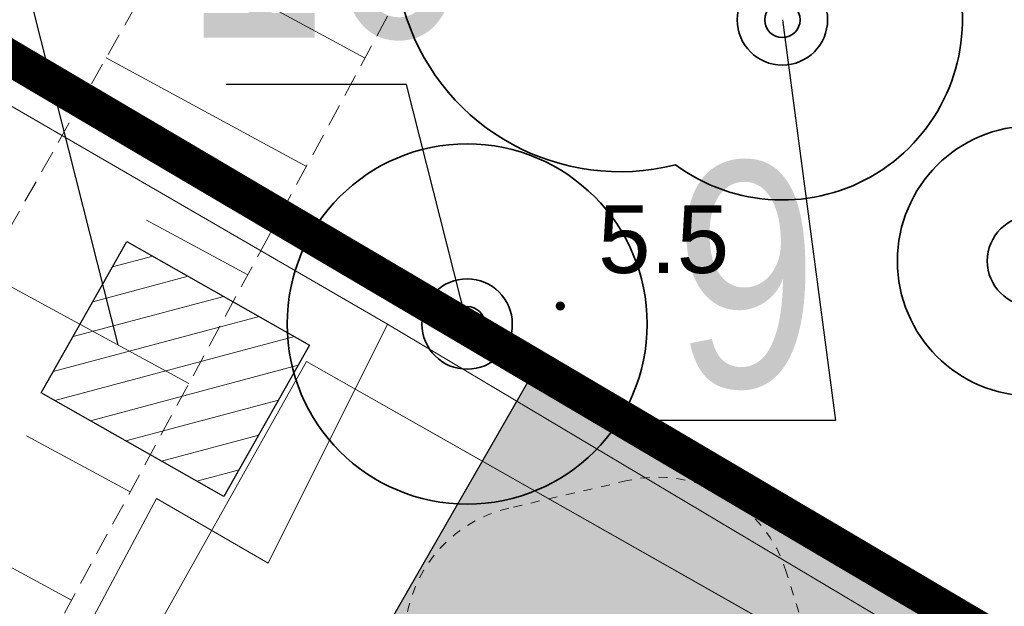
# Model space of a CAD drawing. Extents: x 5477758 to 5478333, y 5918235 to 5918502.
# Tile 124 of 130: x 5477945.04 to 5477955.98, y 5918464.4 to 5918470.91. Entities that reach past the tile are written whole.
import ezdxf
from ezdxf.enums import TextEntityAlignment as Align

# ---------------------------------------------------------------- set-up
doc = ezdxf.new("R2010")
doc.units = 0
doc.header["$LTSCALE"] = 0.25
for name, pattern in [('budynki akt$0$DASHED', [19.05, 12.7, -6.35]), ('DASHED', [19.05, 12.7, -6.35]), ('PRZER2-1', [3, 2, -1])]:
    doc.linetypes.add(name, pattern=pattern)
doc.layers.get('0').update_dxf_attribs({"linetype": 'CONTINUOUS', "lineweight": 13})
for name, color, linetype, lineweight in [('0_NAWIERZCHNIA BEZPIECZNA Z PIASKU PŁUKANEGO', 35, 'CONTINUOUS', 0), ('0_PROJEKTOWANE OGRODZENIE', 7, 'CONTINUOUS', 0), ('0_PROJEKTOWANE ZABAWKI', 7, 'CONTINUOUS', 0), ('A_GRANICA OPRACOWANIA', 7, 'CONTINUOUS', 0), ('GSLINN', 252, 'CONTINUOUS', 18), ('GSSZSN', 252, 'PRZER2-1', 18), ('OT_Rzedna', 252, 'CONTINUOUS', 18), ('pomiar', 252, 'CONTINUOUS', 18), ('wysokosci', 252, 'CONTINUOUS', 18), ('ZZ_drzewo-nanoszone-recznie', 24, 'CONTINUOUS', 35), ('ZZ_ekran', 55, 'BATTING', 13), ('ZZ_grupa', 60, 'CONTINUOUS', 30), ('ZZ_grupa-krzewow-szraf', 60, 'CONTINUOUS', 13), ('ZZ_korona', 94, 'CONTINUOUS', 35), ('ZZ_numer-inwentaryzacyjny', 5, 'CONTINUOUS', 25)]:
    doc.layers.add(name, color=color, linetype=linetype, lineweight=lineweight)
doc.styles.add('GEO-INFO', font='arial.ttf')
doc.styles.add('zielen', font='ARIALN.TTF', dxfattribs={"height": 2.5})
doc.linetypes.add('BATTING', pattern='A,0.00254,-2.54,[134,ltypeshp.shx,S=2.54,R=0,X=-2.54,Y=0],-5.08,[134,ltypeshp.shx,S=2.54,R=180,X=2.54,Y=0],-2.54', length=10.16254)

# ---------------------------------------------------------------- blocks, each defined once
blk = doc.blocks.new('OTRN')
at = {"linetype": 'Continuous', "lineweight": 13}
blk.add_hatch(color=0, dxfattribs=at).paths.add_polyline_path([(0, -0.091, 1), (0, 0.091, 1)])
at = {"color": 0, "linetype": 'Continuous', "lineweight": 13}
blk.add_circle((0, 0), 0.0906, dxfattribs=at)
blk = doc.blocks.new('drzewo-odreczne')
at = {"layer": 'ZZ_drzewo-nanoszone-recznie', "linetype": 'Continuous'}
for radius in [0.502, 0.196]:
    blk.add_circle((0, 0), radius, dxfattribs=at)
blk = doc.blocks.new('zw$CEC1')
at = {"linetype": 'DASHED', "ltscale": 0.01}
blk.add_lwpolyline([(1162.1, -935.7, 0.152476), (1247.4, -909.1), (1383, -815.3, 0.059025), (1409.5, -792), (1526.7, -792, 0.414214), (1626.7, -692), (1626.7, -638.3, 0.414214), (1526.7, -538.3), (1409.5, -538.3, 0.094502), (1364.8, -504.2), (1271, -457.3, 0.116569), (1203.9, -441.4), (1041, -441.4, 0.016993), (1030.8, -441.7), (944.9, -447.6, 0.394444), (805, -597.2), (805, -732.6, 0.302922), (897.4, -871.1), (1025.2, -924.2, 0.098884), (1082.8, -935.7)], format="xyb", close=True, dxfattribs=at)

msp = doc.modelspace()

# ---------------------------------------------------------------- hatches: boundary and pattern name
at = {"layer": '0_NAWIERZCHNIA BEZPIECZNA Z PIASKU PŁUKANEGO', "transparency": 33554559}
msp.add_hatch(color=256, dxfattribs=at).paths.add_polyline_path([(5477943.435, 5918450.298), (5477943.299, 5918450.376), (5477942.959, 5918453.455), (5477950.692, 5918466.889), (5477956.869, 5918463.337), (5477947.851, 5918447.759)])
at = {"layer": 'ZZ_grupa-krzewow-szraf'}
h = msp.add_hatch(dxfattribs=at)
h.set_pattern_fill('ANSI31', color=256, scale=0.1, angle=90)
h.set_pattern_definition([(194.933, (5477837.84446, 5918344.9947), (0.08181636, -0.30677734), [])])
h.paths.add_polyline_path([(5477948.266, 5918467.298), (5477947.314, 5918465.618), (5477945.284, 5918466.769), (5477946.236, 5918468.449)])

# ---------------------------------------------------------------- linework, layer by layer
at = {"layer": '0_PROJEKTOWANE OGRODZENIE', "lineweight": 30}
msp.add_lwpolyline([(5477942.959, 5918453.455), (5477950.692, 5918466.889), (5477956.869, 5918463.337), (5477947.851, 5918447.759), (5477943.435, 5918450.298), (5477943.299, 5918450.376), (5477942.959, 5918453.455)], dxfattribs=at)
at = {"layer": 'A_GRANICA OPRACOWANIA', "color": 1, "linetype": 'budynki akt$0$DASHED', "ltscale": 0.1, "const_width": 0.4}
msp.add_lwpolyline([(5477924.666, 5918437.385), (5477923.68, 5918435.693), (5477947.085, 5918422.232), (5477949.411, 5918426.304), (5477947.596, 5918427.361), (5477964.141, 5918455.941), (5477965.541, 5918458.35), (5477956.078, 5918463.925), (5477947.799, 5918468.803), (5477947.799, 5918468.803), (5477943.997, 5918471.043), (5477943.489, 5918470.182), (5477933.716, 5918453.151), (5477933.004, 5918451.909), (5477924.666, 5918437.385)], dxfattribs=at)
at = {"layer": 'GSLINN', "linetype": 'Continuous', "lineweight": 18}
msp.add_lwpolyline([(5477948.233, 5918467.115), (5477962.493, 5918459.043)], dxfattribs=at)
at = {"layer": 'GSSZSN', "linetype": 'PRZER2-1', "lineweight": 18, "ltscale": 0.5}
for points in [[(5477929.356, 5918434.475), (5477926.268, 5918436.181), (5477930.77, 5918443.87), (5477944.733, 5918468.243), (5477950.113, 5918477.734), (5477949.938, 5918479.477), (5477950.546, 5918480.534)], [(5477950.546, 5918480.534), (5477953.061, 5918478.205), (5477947.805, 5918468.497), (5477938.059, 5918450.522), (5477929.356, 5918434.475)]]:
    msp.add_lwpolyline(points, dxfattribs=at)
at = {"layer": 'GSSZSN', "linetype": 'Continuous', "lineweight": 18, "flags": 128}
for points in [[(5477948.882, 5918470.486), (5477947.781, 5918471.082)], [(5477948.23, 5918469.282), (5477946.005, 5918470.487)], [(5477947.578, 5918468.078), (5477946.454, 5918468.687)], [(5477946.925, 5918466.874), (5477944.654, 5918468.105)], [(5477946.272, 5918465.67), (5477945.122, 5918466.293)], [(5477945.619, 5918464.466), (5477943.292, 5918465.728)]]:
    msp.add_lwpolyline(points, dxfattribs=at)
at = {"layer": 'pomiar', "linetype": 'Continuous', "lineweight": 18, "flags": 128}
for points in [[(5477948.233, 5918467.115), (5477943.04, 5918457.871), (5477943.928, 5918457.35)], [(5477948.233, 5918467.115), (5477960.464, 5918460.186), (5477959.32, 5918458.24)]]:
    msp.add_lwpolyline(points, dxfattribs=at)
at = {"layer": 'ZZ_ekran', "ltscale": 0.15}
for points in [[(5477949.131, 5918467.532), (5477959.073, 5918461.612), (5477965.625, 5918472.615)], [(5477924.956, 5918437.227), (5477929.966, 5918434.451), (5477946.563, 5918465.594), (5477947.807, 5918464.878), (5477949.131, 5918467.532), (5477944.546, 5918470.186), (5477944.386, 5918469.903)]]:
    msp.add_lwpolyline(points, dxfattribs=at)
at = {"layer": 'ZZ_grupa'}
msp.add_lwpolyline([(5477948.266, 5918467.298), (5477947.314, 5918465.618), (5477945.284, 5918466.769), (5477946.236, 5918468.449), (5477948.266, 5918467.298), (5477948.266, 5918467.298)], dxfattribs=at)
at = {"layer": 'ZZ_korona'}
for centre, radius in [((5477956.297, 5918468.233), 1.5), ((5477950.016, 5918467.533), 2)]:
    msp.add_circle(centre, radius, dxfattribs=at)
for centre, radius, start, end in [((5477951.713, 5918471.724, 10.12), 2.5, 27.1718, 284.2947), ((5477953.519, 5918470.91), 2, 233.5358, 77.9307)]:
    msp.add_arc(centre, radius, start, end, dxfattribs=at)
at = {"layer": 'ZZ_numer-inwentaryzacyjny'}
for points in [[(5477946.138, 5918467.301), (5477944.338, 5918474.401), (5477942.334, 5918474.401)], [(5477953.519, 5918470.91), (5477954.11, 5918466.462), (5477952.106, 5918466.462)], [(5477950.016, 5918467.533), (5477949.342, 5918470.192), (5477947.338, 5918470.192)]]:
    msp.add_lwpolyline(points, dxfattribs=at)

# ---------------------------------------------------------------- block references
at = {"layer": '0_PROJEKTOWANE ZABAWKI', "xscale": 0.009981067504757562, "yscale": 0.009981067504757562, "zscale": 0.009981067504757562, "rotation": 283.0720937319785}
msp.add_blockref('zw$CEC1', (5477955.785, 5918474.969), dxfattribs=at)
at = {"layer": 'OT_Rzedna', "color": 7, "linetype": 'Continuous', "xscale": 0.5, "yscale": 0.5, "zscale": 0.5}
msp.add_blockref('OTRN', (5477951.051, 5918467.733), dxfattribs=at)
at = {"layer": 'ZZ_drzewo-nanoszone-recznie', "rotation": 98.49156574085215}
for p in [(5477953.519, 5918470.91), (5477956.297, 5918468.233)]:
    msp.add_blockref('drzewo-odreczne', p, dxfattribs=at)
at = {"layer": 'ZZ_drzewo-nanoszone-recznie', "xscale": -1, "rotation": 21.37443088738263}
msp.add_blockref('drzewo-odreczne', (5477950.016, 5918467.533), dxfattribs=at)

# ---------------------------------------------------------------- texts
at = {"layer": 'wysokosci', "style": 'GEO-INFO'}
msp.add_text('5.5', height=0.75, dxfattribs=at).set_placement((5477951.471, 5918468.849), align=Align.TOP_LEFT)
at = {"layer": 'wysokosci', "color": 7, "style": 'GEO-INFO'}
msp.add_text('5.5', height=0.75, dxfattribs=at).set_placement((5477951.471, 5918468.849), align=Align.TOP_LEFT)
at = {"layer": 'ZZ_numer-inwentaryzacyjny', "linetype": 'Continuous', "char_height": 2.5, "width": 3.31586, "attachment_point": 1, "style": 'zielen'}
for s, insert in [('10', (5477946.871, 5918473.214)), ('9', (5477952.319, 5918469.333))]:
    msp.add_mtext(s, dxfattribs=dict(at, insert=insert))

doc.saveas('drawing.dxf')
